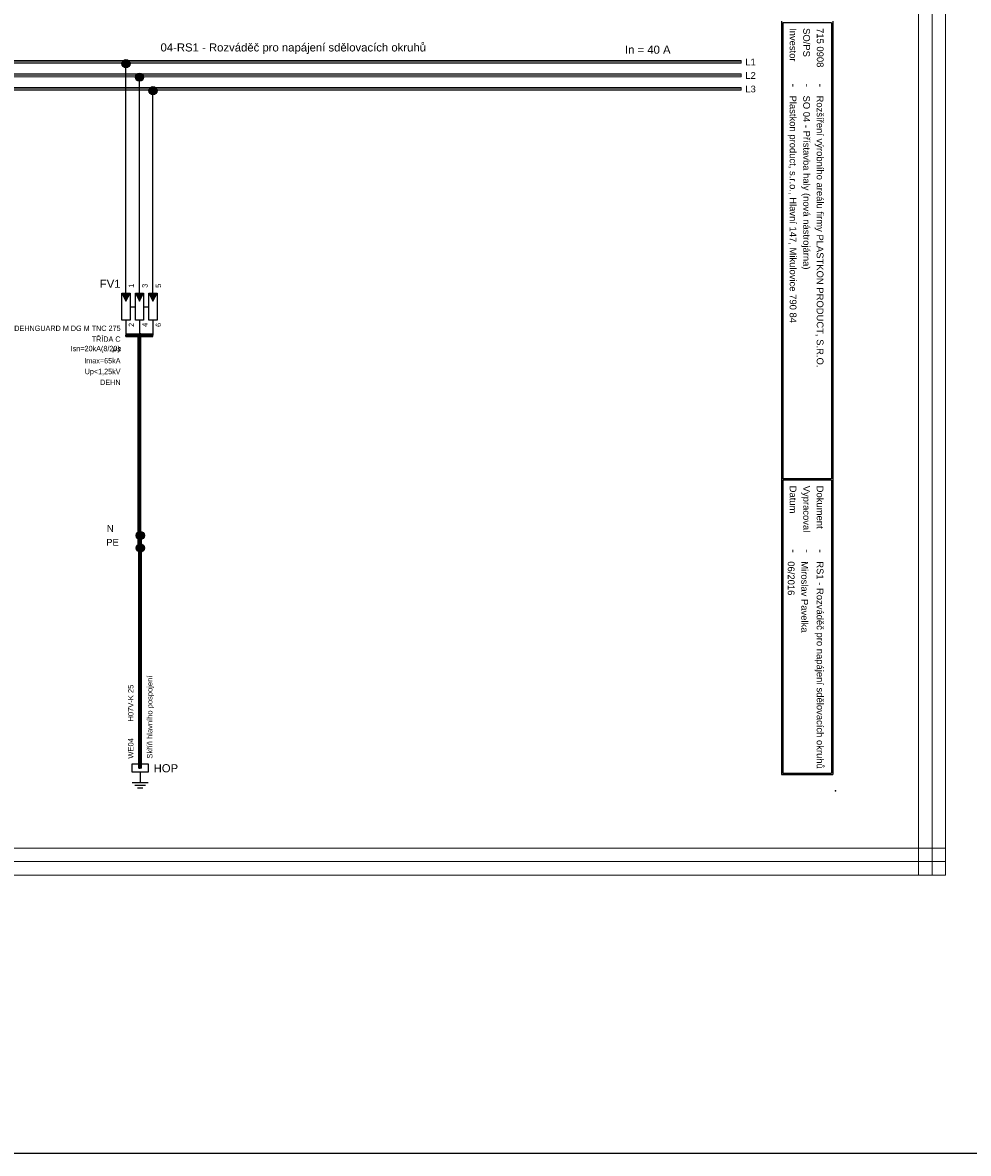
# Model space of a CAD drawing. Extents: x -1485 to 1390, y 3256 to 3973.
# Tile 5 of 15: x -542 to -192, y 3256 to 3675. Entities that reach past the tile are written whole.
import ezdxf
from ezdxf.enums import TextEntityAlignment as Align

# ---------------------------------------------------------------- set-up
doc = ezdxf.new("R2010")
doc.units = 0
doc.header["$MEASUREMENT"] = 0
for name, color, linetype in [('1-KRESBA', 7, 'Continuous'), ('__Bílá', 7, 'Continuous'), ('__Oranžová', 30, 'Continuous'), ('__Rudá 010', 10, 'Continuous'), ('__Svmodrá', 4, 'Continuous'), ('__Vínová 220', 220, 'Continuous'), ('__Zelená', 3, 'Continuous'), ('__Černá 250', 7, 'Continuous')]:
    doc.layers.add(name, color=color, linetype=linetype)
doc.styles.add('Arial', font='arial.ttf')
doc.styles.add('GENERATED_STYLE_1', font='arial.ttf')
doc.styles.add('GREEKC', font='greekc', dxfattribs={"width": 0.8, "height": 1.3})
doc.styles.add('ROMANC', font='romanc', dxfattribs={"height": 2})

# ---------------------------------------------------------------- blocks, each defined once
blk = doc.blocks.new('BLK_Razítko_malé_pro_rozváděče')
at = {"layer": '__Bílá'}
for p, q in [((15, -1), (294, -1)), ((15.5, -1.5), (15.5, -19.5)), ((15.5, -1.5), (184.5, -1.5)), ((184.5, -1.5), (184.5, -19.5)), ((185, -1.5), (185, -19.5)), ((185, -1.5), (293.5, -1.5)), ((293.5, -19.5), (293.5, -1.5)), ((294, -20), (294, -1)), ((15, -20), (294, -20)), ((15.5, -19.5), (184.5, -19.5)), ((185, -19.5), (293.5, -19.5))]:
    blk.add_line(p, q, dxfattribs=at)
blk.add_point((300, 0), dxfattribs=at)
at = {"layer": '__Bílá', "style": 'Arial'}
for s, height, p in [('-', 3, (38, -7)), ('Dokument', 2.5, (187, -7)), ('-', 3, (210.5, -7)), ('SO/PS', 2.5, (17.5, -12)), ('-', 3, (38, -12)), ('Vypracoval', 2.5, (187, -12)), ('-', 3, (210.5, -12)), ('Investor', 2.5, (17.5, -17)), ('-', 3, (38, -17)), ('Datum', 2.5, (187, -17)), ('-', 3, (210.5, -17))]:
    blk.add_text(s, height=height, dxfattribs=at).set_placement(p)
at = {"layer": '__Vínová 220', "char_height": 2.5, "attachment_point": 7, "style": 'Arial'}
for s, insert in [('715 0908', (17.5, -7)), ('Rozšíření výrobního areálu firmy PLASTKON PRODUCT, S.R.O.', (42.5, -7.75)), ('RS1 - Rozváděč pro napájení sdělovacích okruhů', (215, -7.75)), ('SO 04 - Přístavba haly (nová nástrojárna)', (42.5, -12.75)), ('Miroslav Pavelka', (215, -12.75)), ('Plastkon product, s.r.o., Hlavní 147, Mikulovice 790 84', (42.5, -17.75)), ('06/2016', (215, -17.75))]:
    blk.add_mtext(s, dxfattribs=dict(at, insert=insert))
at = {"layer": '__Vínová 220', "style": 'Arial'}
blk.add_attdef('ČÍSLO', text='', height=4, dxfattribs=at).set_placement((290, -416), align=Align.RIGHT)
blk = doc.blocks.new('HOP01')
for p, q in [((0, 0), (2, 0)), ((2, 1.5), (2, -1.5)), ((2.5, 1), (2.5, -1)), ((3, 0.5), (3, -0.5))]:
    blk.add_line(p, q)
blk.add_lwpolyline([(-1.5, 1.5), (0, 1.5), (0, -1.5), (-1.5, -1.5)], close=True)
blk = doc.blocks.new('L0001A02')
at = {"linetype": 'Continuous'}
h = blk.add_hatch(color=256, dxfattribs=at)
edge = h.paths.add_edge_path()
edge.add_arc((0, 0), 1.5, 0, 360)
blk.add_circle((0, 0), 1.5)
blk = doc.blocks.new('MOE01020')
for points in [[(1.5, 5), (-1.5, 5), (0, 2)], [(6.5, 5), (3.5, 5), (5, 2)], [(10, 2), (11.5, 5), (8.5, 5)]]:
    blk.add_hatch(color=256).paths.add_polyline_path(points)
for p, q in [((0, 5), (0, 10)), ((5, 5), (5, 10)), ((10, 5), (10, 10)), ((-1.5, 5), (1.5, 5)), ((-1.5, -5), (-1.5, 5)), ((-1.5, 5), (0, 2)), ((0, 2), (1.5, 5)), ((1.5, 5), (1.5, -5)), ((3.5, 5), (5, 2)), ((3.5, 5), (6.5, 5)), ((3.5, -5), (3.5, 5)), ((5, 2), (6.5, 5)), ((6.5, 5), (6.5, -5)), ((8.5, 5), (10, 2)), ((8.5, 5), (11.5, 5)), ((8.5, -5), (8.5, 5)), ((10, 2), (11.5, 5)), ((11.5, 5), (11.5, -5)), ((1.5, 0), (3.5, 0)), ((6.5, 0), (8.5, 0)), ((1.5, -5), (-1.5, -5)), ((0, -5), (0, -10)), ((6.5, -5), (3.5, -5)), ((5, -5), (5, -10)), ((11.5, -5), (8.5, -5)), ((10, -5), (10, -10))]:
    blk.add_line(p, q)
at = {"style": 'Arial', "width": 0.8}
blk.add_text('Isn=20kA(8/20)', height=2, dxfattribs=at).set_placement((-20.48, -16.5))
at = {"oblique": 10, "width": 0.8}
for s, style, p in [('m', 'GREEKC', (-3.5, -16.5)), ('s', 'ROMANC', (-2, -16.5))]:
    blk.add_text(s, height=2, dxfattribs=dict(at, style=style)).set_placement(p, align=Align.RIGHT)
at = {"style": 'Arial'}
blk.add_attdef('POPIS', text='', height=3, dxfattribs=at).set_placement((-2, 7), align=Align.RIGHT)
at = {"style": 'Arial', "width": 0.8}
for tag, p in [('L1', (3, 7)), ('L2', (8, 7)), ('L3', (13, 7))]:
    blk.add_attdef(tag, p, '', height=2, rotation=90, dxfattribs=at)
for tag, p in [('TYP', (-2, -9)), ('TŘÍDA', (-2, -13)), ('ISG', (-2, -21)), ('TR', (-2, -25)), ('URES', (-2, -29))]:
    blk.add_attdef(tag, text='', height=2, dxfattribs=at).set_placement(p, align=Align.RIGHT)
for tag, p in [('T1', (3, -6)), ('T2', (8, -6)), ('T3', (13, -6))]:
    blk.add_attdef(tag, text='', height=2, rotation=90, dxfattribs=at).set_placement(p, align=Align.RIGHT)

msp = doc.modelspace()

# ---------------------------------------------------------------- linework, layer by layer
at = {"layer": '1-KRESBA'}
for p, q in [((-504.14, 3579.3), (-504.14, 3659.3)), ((-499.14, 3579.3), (-499.14, 3654.3)), ((-494.14, 3579.3), (-494.14, 3649.3)), ((-504.14, 3559.3), (-504.14, 3558.8)), ((-504.14, 3559.3), (-494.14, 3559.3)), ((-504.14, 3558.3), (-504.14, 3558.8)), ((-504.14, 3558.8), (-494.14, 3558.8)), ((-504.14, 3558.3), (-494.14, 3558.3)), ((-499.64, 3479.96), (-499.64, 3559.3)), ((-499.64, 3559.3), (-499.14, 3559.3)), ((-499.14, 3479.96), (-499.14, 3559.3)), ((-498.64, 3559.3), (-499.14, 3559.3)), ((-498.64, 3479.96), (-498.64, 3559.3)), ((-494.14, 3559.3), (-494.14, 3558.8)), ((-494.14, 3558.3), (-494.14, 3558.8)), ((-499.37, 3398.43), (-499.37, 3484.66)), ((-499.37, 3484.66), (-498.87, 3484.66)), ((-498.87, 3398.43), (-498.87, 3484.66)), ((-498.37, 3484.66), (-498.87, 3484.66)), ((-498.37, 3398.43), (-498.37, 3484.66)), ((-499.64, 3479.96), (-499.14, 3479.96)), ((-498.64, 3479.96), (-499.14, 3479.96)), ((-499.37, 3398.43), (-498.87, 3398.43)), ((-498.37, 3398.43), (-498.87, 3398.43))]:
    msp.add_line(p, q, dxfattribs=at)
at = {"layer": '1-KRESBA', "color": 3}
msp.add_lwpolyline([(-826, 3883.98), (1390.23, 3883.98), (1390.23, 3255.69), (-826, 3255.69)], close=True, dxfattribs=at)
at = {"layer": '__Oranžová', "lineweight": 0}
for p, q in [((-631.36, 3660.5), (-276.36, 3660.5)), ((-631.36, 3660), (-276.36, 3660)), ((-631.36, 3659.5), (-276.36, 3659.5)), ((-276.36, 3660.5), (-276.36, 3660)), ((-276.36, 3659.5), (-276.36, 3660)), ((-631.36, 3655.5), (-276.36, 3655.5)), ((-631.36, 3655), (-276.36, 3655)), ((-631.36, 3654.5), (-276.36, 3654.5)), ((-276.36, 3655.5), (-276.36, 3655)), ((-276.36, 3654.5), (-276.36, 3655)), ((-631.36, 3650.5), (-276.36, 3650.5)), ((-631.36, 3650), (-276.36, 3650)), ((-631.36, 3649.5), (-276.36, 3649.5)), ((-276.36, 3650.5), (-276.36, 3650)), ((-276.36, 3649.5), (-276.36, 3650))]:
    msp.add_line(p, q, dxfattribs=at)
at = {"layer": '__Vínová 220', "lineweight": 0}
for p, q in [((-210.67, 3358.74), (-210.67, 3724.82)), ((-205.67, 3358.74), (-205.67, 3724.82)), ((-200.67, 3358.74), (-200.67, 3724.82)), ((-697.07, 3368.74), (-200.67, 3368.74)), ((-200.67, 3368.74), (-200.67, 3363.74)), ((-697.07, 3363.74), (-200.67, 3363.74)), ((-200.67, 3358.74), (-200.67, 3363.74)), ((-697.07, 3358.74), (-200.67, 3358.74)), ((-210.67, 3358.74), (-205.67, 3358.74)), ((-200.67, 3358.74), (-205.67, 3358.74))]:
    msp.add_line(p, q, dxfattribs=at)

# ---------------------------------------------------------------- block references
at = {"layer": '1-KRESBA', "rotation": 270}
msp.add_blockref('BLK_Razítko_malé_pro_rozváděče', (-241.36, 3690), dxfattribs=at)
at = {"layer": '1-KRESBA'}
for p in [(-504.14, 3659.3), (-499.14, 3654.3), (-494.14, 3649.3), (-498.82, 3484.55), (-498.82, 3484.55), (-498.82, 3479.9), (-498.82, 3479.9)]:
    msp.add_blockref('L0001A02', p, dxfattribs=at)
at = {"layer": '__Černá 250'}
ref = msp.add_blockref('MOE01020', (-504.14, 3569.3), dxfattribs=at)
ref.add_attrib('POPIS', 'FV1', dxfattribs={"layer": '0', "color": 1, "height": 3, "style": 'Arial'}).set_placement((-506.14, 3576.3), align=Align.RIGHT)
ref.add_attrib('TYP', 'DEHNGUARD M DG M TNC 275', dxfattribs={"layer": '0', "height": 2, "style": 'Arial', "width": 0.8}).set_placement((-506.14, 3560.3), align=Align.RIGHT)
ref.add_attrib('TŘÍDA', 'TŘÍDA C', dxfattribs={"layer": '0', "height": 2, "style": 'Arial', "width": 0.8}).set_placement((-506.14, 3556.3), align=Align.RIGHT)
ref.add_attrib('ISG', 'Imax=65kA', dxfattribs={"layer": '0', "height": 2, "style": 'Arial', "width": 0.8}).set_placement((-506.14, 3548.3), align=Align.RIGHT)
ref.add_attrib('TR', 'Up<1,25kV', dxfattribs={"layer": '0', "height": 2, "style": 'Arial', "width": 0.8}).set_placement((-506.14, 3544.3), align=Align.RIGHT)
ref.add_attrib('URES', 'DEHN', dxfattribs={"layer": '0', "height": 2, "style": 'Arial', "width": 0.8}).set_placement((-506.14, 3540.3), align=Align.RIGHT)
ref.add_attrib('L1', '1', (-501.14, 3576.3), dxfattribs={"layer": '0', "height": 2, "rotation": 90, "style": 'Arial', "width": 0.8})
ref.add_attrib('L2', '3', (-496.14, 3576.3), dxfattribs={"layer": '0', "height": 2, "rotation": 90, "style": 'Arial', "width": 0.8})
ref.add_attrib('L3', '5', (-491.14, 3576.3), dxfattribs={"layer": '0', "height": 2, "rotation": 90, "style": 'Arial', "width": 0.8})
ref.add_attrib('T1', '2', dxfattribs={"layer": '0', "height": 2, "rotation": 90, "style": 'Arial', "width": 0.8}).set_placement((-501.14, 3563.3), align=Align.RIGHT)
ref.add_attrib('T2', '4', dxfattribs={"layer": '0', "height": 2, "rotation": 90, "style": 'Arial', "width": 0.8}).set_placement((-496.14, 3563.3), align=Align.RIGHT)
ref.add_attrib('T3', '6', dxfattribs={"layer": '0', "height": 2, "rotation": 90, "style": 'Arial', "width": 0.8}).set_placement((-491.14, 3563.3), align=Align.RIGHT)
at = {"layer": '__Černá 250', "xscale": 2, "yscale": 2, "zscale": 2, "rotation": 270}
msp.add_blockref('HOP01', (-498.87, 3396.93), dxfattribs=at)

# ---------------------------------------------------------------- texts
at = {"layer": '1-KRESBA', "color": 4, "linetype": 'Continuous', "style": 'Arial'}
msp.add_text('In = 40 A', height=3, dxfattribs=at).set_placement((-319.36, 3663))
at = {"layer": '__Bílá', "insert": (-491.35, 3662.93), "char_height": 3, "attachment_point": 7, "style": 'Arial'}
msp.add_mtext('04-RS1 - Rozváděč pro napájení sdělovacích okruhů', dxfattribs=at)
at = {"layer": '__Oranžová', "lineweight": 0, "style": 'Arial'}
for s, p in [('L1', (-274.79, 3658.69)), ('L2', (-274.79, 3653.69)), ('L3', (-274.79, 3648.69))]:
    msp.add_text(s, height=2.5, dxfattribs=at).set_placement(p)
at = {"layer": '__Rudá 010', "style": 'Arial'}
for s, p in [('H07V-K 25', (-501.37, 3415.64)), ('WE04', (-501.37, 3401.9))]:
    msp.add_text(s, height=2, rotation=90, dxfattribs=at).set_placement(p)
at = {"layer": '__Rudá 010', "style": 'GENERATED_STYLE_1'}
msp.add_text('HOP', height=3, dxfattribs=at).set_placement((-493.9, 3396.84))
at = {"layer": '__Rudá 010', "insert": (-496.34, 3401.9), "char_height": 2, "width": 62.8406, "attachment_point": 1, "rotation": 90, "style": 'Arial'}
msp.add_mtext('Skříň hlavního pospojení', dxfattribs=at)
at = {"layer": '__Svmodrá', "linetype": 'Continuous', "style": 'Arial'}
msp.add_text('N', height=2.5, dxfattribs=at).set_placement((-511.2, 3485.9))
at = {"layer": '__Zelená', "linetype": 'Continuous', "style": 'Arial'}
msp.add_text('PE', height=2.5, dxfattribs=at).set_placement((-511.47, 3480.8))

doc.saveas('drawing.dxf')
